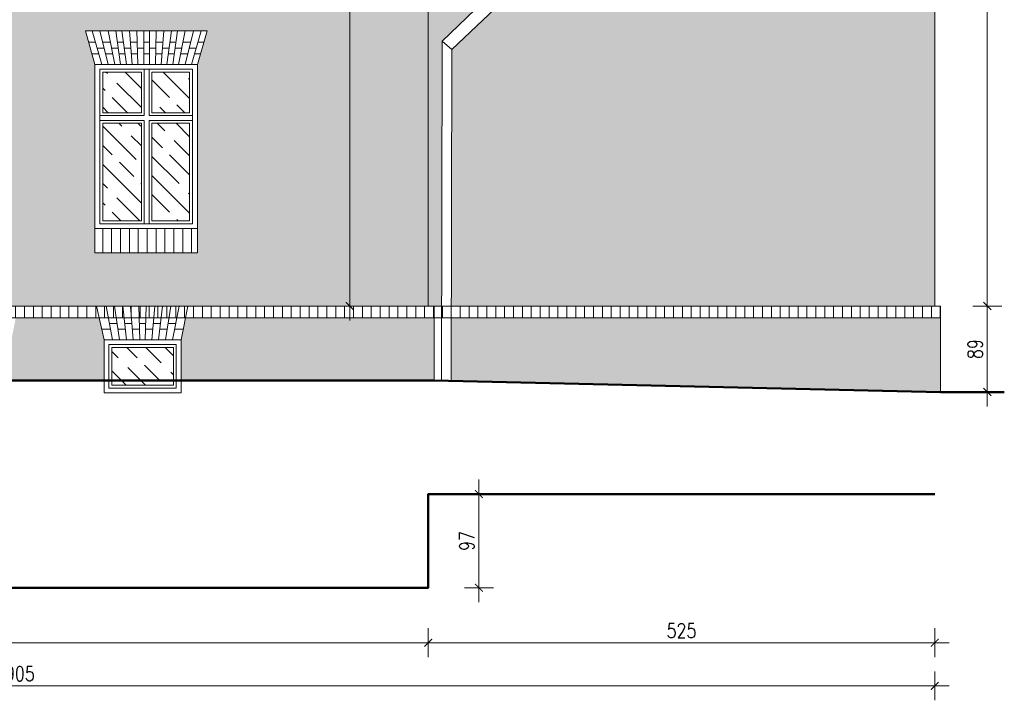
# Model space of a CAD drawing. Header units: millimetres. Extents: x 284606 to 569416, y -192995 to -95103.
# Tile 72 of 178: x 293181 to 294201, y -99086 to -98381. Entities that reach past the tile are written whole.
import ezdxf

# ---------------------------------------------------------------- set-up
doc = ezdxf.new("R2010")
doc.units = ezdxf.units.MM
doc.layers.get('0').update_dxf_attribs({"lineweight": 0})
for name, color, linetype, lineweight in [('!STR_Elewacje 0.15', 10, 'Continuous', 15), ('!STR_Konstrukcja 0.20', 200, 'Continuous', 20), ('!STR_Konstrukcja 0.50', 72, 'Continuous', 50), ('!STR_Kreskowanie', 253, 'Continuous', 5), ('!STR_Ocieplenie 0.05', 1, 'Continuous', 5), ('!STR_Stolarka okienna', 72, 'Continuous', 15), ('!STR_Wymiarowanie', 254, 'Continuous', 9)]:
    doc.layers.add(name, color=color, linetype=linetype, lineweight=lineweight)
doc.layers.add('!STR_Kreskowanie ścian', color=7, linetype='Continuous', lineweight=5, true_color=0xa6a6a6)
doc.styles.add('EKO 1-10', font='romans.shx', dxfattribs={"width": 0.8, "height": 15})
doc.dimstyles.new('EKO wymiar 1-10', dxfattribs={"dimtxt": 15, "dimasz": 8, "dimexe": 15, "dimexo": 15, "dimgap": 5, "dimtad": 1, "dimdec": 0, "dimtxsty": 'EKO 1-10', "dimblk": 'ARCHTICK', "dimcen": 10, "dimdle": 15, "dimclrd": 256, "dimclre": 256, "dimclrt": 256, "dimazin": 2, "dimtfac": 1, "dimtdec": 0, "dimtmove": 2, "dimatfit": 3, "dimldrblk": 'ARCHTICK', "dimfxl": 15, "dimfxlon": 1, "dimlwd": -1, "dimlwe": -1, "dimarcsym": 0})

# ---------------------------------------------------------------- blocks, each defined once
blk = doc.blocks.new('okno 106x170')
at = {"layer": '!STR_Kreskowanie', "ltscale": 0.3}
h = blk.add_hatch(dxfattribs=at)
h.set_pattern_fill('GOST_WOOD', color=256, scale=7, angle=45)
h.set_pattern_definition([(135, (-591757.885, 207373.385), (29.6984848, 29.6984848), [70, -14]), (135, (-591738.086, 207373.385), (29.6984848, 29.6984848), [42, -10.5, 21, -10.5]), (135, (-591713.337, 207368.435), (29.6984848, 29.6984848), [70, -14])])
h.paths.add_polyline_path([(59, 162), (59, 120), (98, 120), (98, 162)])
h.paths.add_polyline_path([(8, 162), (8, 120), (48, 120), (48, 162)])
h.paths.add_polyline_path([(8, 109), (8, 8), (48, 8), (48, 109)])
h.paths.add_polyline_path([(59, 109), (59, 8), (98, 8), (98, 109)])
at = {"layer": '!STR_Kreskowanie ścian', "ltscale": 1.5}
h = blk.add_hatch(dxfattribs=at)
h.set_pattern_fill('ANSI31', color=256, scale=2.9, angle=45)
h.set_pattern_definition([(90, (-591757.885, 207373.385), (-9.2075, 9e-16), [])])
h.paths.add_polyline_path([(103.5, 0), (103.5, -25), (3.5, -25), (3.5, 0)])
at = {"layer": '!STR_Elewacje 0.15', "ltscale": 1.5}
for p, q in [((116, 204.9), (-10, 204.9)), ((0, 170), (-10, 204.9)), ((7, 170), (-3, 204.9)), ((13.5, 170), (5, 204.9)), ((20.5, 170), (13.6, 204.9)), ((26.5, 170), (21.5, 204.9)), ((32.5, 170), (27.9, 204.9)), ((38.5, 170), (35.6, 204.9)), ((44.5, 170), (43.5, 204.9)), ((50.5, 170), (50.5, 204.9)), ((56.5, 170), (56.5, 204.9)), ((62.5, 170), (63.5, 204.9)), ((68.5, 170), (71.4, 204.9)), ((74.5, 170), (79.1, 204.9)), ((80.5, 170), (85.5, 204.9)), ((86.5, 170), (93.4, 204.9)), ((93.5, 170), (102, 204.9)), ((100, 170), (110, 204.9)), ((106, 170), (116, 204.9)), ((0.5, 192.9), (-6.5, 192.9)), ((9.4, 186.9), (2.2, 186.9)), ((16, 192.9), (7.9, 192.9)), ((24.1, 186.9), (17.1, 186.9)), ((29.5, 192.9), (23.2, 192.9)), ((37.1, 186.9), (30.3, 186.9)), ((43.8, 192.9), (36.6, 192.9)), ((50.5, 186.9), (44, 186.9)), ((56.5, 192.9), (50.5, 192.9)), ((63, 186.9), (56.5, 186.9)), ((70.4, 192.9), (63.2, 192.9)), ((76.7, 186.9), (69.9, 186.9)), ((83.8, 192.9), (77.5, 192.9)), ((89.9, 186.9), (82.9, 186.9)), ((99.1, 192.9), (91, 192.9)), ((104.8, 186.9), (97.6, 186.9)), ((106.7, 192.9), (112.5, 192.9)), ((3.9, 180.9), (-3.1, 180.9)), ((3.9, 180.9), (-3.1, 180.9)), ((3.9, 180.9), (-3.1, 180.9)), ((18.3, 180.9), (10.8, 180.9)), ((18.3, 180.9), (10.8, 180.9)), ((18.3, 180.9), (10.8, 180.9)), ((31.1, 180.9), (24.9, 180.9)), ((31.1, 180.9), (24.9, 180.9)), ((31.1, 180.9), (24.9, 180.9)), ((44.2, 180.9), (37.6, 180.9)), ((44.2, 180.9), (37.6, 180.9)), ((44.2, 180.9), (37.6, 180.9)), ((56.5, 180.9), (50.5, 180.9)), ((56.5, 180.9), (50.5, 180.9)), ((56.5, 180.9), (50.5, 180.9)), ((69.4, 180.9), (62.8, 180.9)), ((69.4, 180.9), (62.8, 180.9)), ((69.4, 180.9), (62.8, 180.9)), ((82.1, 180.9), (75.9, 180.9)), ((82.1, 180.9), (75.9, 180.9)), ((82.1, 180.9), (75.9, 180.9)), ((96.2, 180.9), (88.7, 180.9)), ((96.2, 180.9), (88.7, 180.9)), ((96.2, 180.9), (88.7, 180.9)), ((109.1, 180.9), (103.1, 180.9)), ((109.1, 180.9), (103.1, 180.9)), ((109.1, 180.9), (103.1, 180.9))]:
    blk.add_line(p, q, dxfattribs=at)
blk.add_lwpolyline([(106, 0), (0, 0), (0, -25), (106, -25)], close=True, dxfattribs=at)
at = {"layer": '!STR_Stolarka okienna', "ltscale": 1.5}
for points in [[(106, 0), (106, 170), (0, 170), (0, 0), (106, 0)], [(51, 165), (51, 117)], [(56, 165), (56, 117)], [(51, 117), (5, 117)], [(101, 117), (56, 117)], [(51, 112), (5, 112)], [(51, 112), (51, 5)], [(56, 112), (56, 5)], [(101, 112), (56, 112)]]:
    blk.add_lwpolyline(points, dxfattribs=at)
for points in [[(101, 5), (101, 165), (5, 165), (5, 5)], [(48, 162), (8, 162), (8, 120), (48, 120)], [(98, 162), (59, 162), (59, 120), (98, 120)], [(48, 109), (8, 109), (8, 8), (48, 8)], [(101, 112), (56, 112), (56, 5), (101, 5)], [(98, 109), (59, 109), (59, 8), (98, 8)]]:
    blk.add_lwpolyline(points, close=True, dxfattribs=at)
blk = doc.blocks.new('_ArchTick')
at = {"color": 0, "linetype": 'ByBlock', "const_width": 0.15}
blk.add_lwpolyline([(-0.5, -0.5), (0.5, 0.5)], dxfattribs=at)
blk = doc.blocks.new('*D129')
at = {"layer": '!STR_Wymiarowanie', "ltscale": 1.5, "transparency": 16777216}
for p, q in [((292701.7, -99011.3), (292701.7, -99041.3)), ((293604.1, -99011.3), (293604.1, -99041.3)), ((292686.7, -99026.3), (293619.1, -99026.3))]:
    blk.add_line(p, q, dxfattribs=at)
at = {"layer": 'Defpoints', "color": 0, "ltscale": 1.5, "transparency": 16777216}
for p in [(292701.7, -98969.3), (293604.1, -98969.3), (293604.1, -99026.3)]:
    blk.add_point(p, dxfattribs=at)
at = {"layer": '!STR_Wymiarowanie', "ltscale": 1.5, "transparency": 16777216, "xscale": 8, "yscale": 8, "zscale": 8, "rotation": 180}
blk.add_blockref('_ArchTick', (292701.7, -99026.3), dxfattribs=at)
at = {"layer": '!STR_Wymiarowanie', "ltscale": 1.5, "transparency": 16777216, "xscale": 8, "yscale": 8, "zscale": 8}
blk.add_blockref('_ArchTick', (293604.1, -99026.3), dxfattribs=at)
at = {"layer": '!STR_Wymiarowanie', "ltscale": 1.5, "transparency": 16777216, "insert": (293152.9, -99013.8), "char_height": 15, "attachment_point": 5, "style": 'EKO 1-10'}
blk.add_mtext('902', dxfattribs=at)
blk = doc.blocks.new('*D130')
at = {"layer": '!STR_Wymiarowanie', "ltscale": 1.5, "transparency": 16777216}
for p, q in [((293604.1, -99011.3), (293604.1, -99041.3)), ((294128.7, -99011.3), (294128.7, -99041.3)), ((293589.1, -99026.3), (294143.7, -99026.3))]:
    blk.add_line(p, q, dxfattribs=at)
at = {"layer": 'Defpoints', "color": 0, "ltscale": 1.5, "transparency": 16777216}
for p in [(294128.7, -98872.3), (293604.1, -98969.3), (294128.7, -99026.3)]:
    blk.add_point(p, dxfattribs=at)
at = {"layer": '!STR_Wymiarowanie', "ltscale": 1.5, "transparency": 16777216, "xscale": 8, "yscale": 8, "zscale": 8, "rotation": 180}
blk.add_blockref('_ArchTick', (293604.1, -99026.3), dxfattribs=at)
at = {"layer": '!STR_Wymiarowanie', "ltscale": 1.5, "transparency": 16777216, "xscale": 8, "yscale": 8, "zscale": 8}
blk.add_blockref('_ArchTick', (294128.7, -99026.3), dxfattribs=at)
at = {"layer": '!STR_Wymiarowanie', "ltscale": 1.5, "transparency": 16777216, "insert": (293866.4, -99013.8), "char_height": 15, "attachment_point": 5, "style": 'EKO 1-10'}
blk.add_mtext('525', dxfattribs=at)
blk = doc.blocks.new('*D131')
at = {"layer": '!STR_Wymiarowanie', "ltscale": 1.5, "transparency": 16777216}
for p, q in [((293656.6, -98984.3), (293656.6, -98857.3)), ((293641.6, -98872.3), (293671.6, -98872.3)), ((293641.6, -98969.3), (293671.6, -98969.3))]:
    blk.add_line(p, q, dxfattribs=at)
at = {"layer": 'Defpoints', "color": 0, "ltscale": 1.5, "transparency": 16777216}
for p in [(293604.1, -98872.3), (293656.6, -98872.3), (293604.1, -98969.3)]:
    blk.add_point(p, dxfattribs=at)
at = {"layer": '!STR_Wymiarowanie', "ltscale": 1.5, "transparency": 16777216, "xscale": 8, "yscale": 8, "zscale": 8}
for p, rotation in [((293656.6, -98872.3), 90), ((293656.6, -98969.3), 270)]:
    blk.add_blockref('_ArchTick', p, dxfattribs=dict(at, rotation=rotation))
at = {"layer": '!STR_Wymiarowanie', "ltscale": 1.5, "transparency": 16777216, "insert": (293644.1, -98920.8), "char_height": 15, "attachment_point": 5, "rotation": 90, "style": 'EKO 1-10'}
blk.add_mtext('97', dxfattribs=at)
blk = doc.blocks.new('*D143')
at = {"layer": '!STR_Wymiarowanie', "ltscale": 1.5, "transparency": 16777216}
for p, q in [((292223.4, -99055.9), (292223.4, -99085.9)), ((294128.7, -99055.9), (294128.7, -99085.9)), ((292208.4, -99070.9), (294143.7, -99070.9))]:
    blk.add_line(p, q, dxfattribs=at)
at = {"layer": 'Defpoints', "color": 0, "ltscale": 1.5, "transparency": 16777216}
for p in [(294128.7, -98872.3), (292223.4, -98956.3), (294128.7, -99070.9)]:
    blk.add_point(p, dxfattribs=at)
at = {"layer": '!STR_Wymiarowanie', "ltscale": 1.5, "transparency": 16777216, "xscale": 8, "yscale": 8, "zscale": 8, "rotation": 180}
blk.add_blockref('_ArchTick', (292223.4, -99070.9), dxfattribs=at)
at = {"layer": '!STR_Wymiarowanie', "ltscale": 1.5, "transparency": 16777216, "xscale": 8, "yscale": 8, "zscale": 8}
blk.add_blockref('_ArchTick', (294128.7, -99070.9), dxfattribs=at)
at = {"layer": '!STR_Wymiarowanie', "ltscale": 1.5, "transparency": 16777216, "insert": (293176, -99058.4), "char_height": 15, "attachment_point": 5, "style": 'EKO 1-10'}
blk.add_mtext('1905', dxfattribs=at)
blk = doc.blocks.new('okno piwnicy')
at = {"layer": '!STR_Kreskowanie', "ltscale": 0.3}
h = blk.add_hatch(dxfattribs=at)
h.set_pattern_fill('GOST_WOOD', color=256, scale=7, angle=45)
h.set_pattern_definition([(135, (-287916.425, 101495.86), (29.698485, 29.698485), [70, -14]), (135, (-287896.626, 101495.86), (29.698485, 29.698485), [42, -10.5, 21, -10.5]), (135, (-287871.878, 101490.91), (29.698485, 29.698485), [70, -14])])
h.paths.add_polyline_path([(71.8, 47), (8, 47), (8, 8), (71.8, 8)])
at = {"layer": '!STR_Elewacje 0.15', "ltscale": 1.5}
for p, q in [((86.7, 89.9), (-7.8, 89.9)), ((0, 55), (-7.8, 89.9)), ((8.9, 55), (2, 89.9)), ((16.1, 55), (10.8, 89.9)), ((23.2, 55), (19.4, 89.9)), ((30.1, 55), (27.3, 89.9)), ((37.1, 55), (36.1, 89.9)), ((42.6, 55), (43.6, 89.9)), ((49.6, 55), (52.5, 89.9)), ((56.5, 55), (60.4, 89.9)), ((63.6, 55), (69, 89.9)), ((70.9, 55), (77.8, 89.9)), ((79.8, 55), (86.7, 89.9)), ((4.3, 77.9), (-5.1, 77.9)), ((13.5, 71.9), (5.5, 71.9)), ((20.7, 77.9), (12.6, 77.9)), ((28.7, 71.9), (21.4, 71.9)), ((36.5, 77.9), (28.3, 77.9)), ((43.1, 71.9), (36.6, 71.9)), ((43.3, 77.9), (51.5, 77.9)), ((51, 71.9), (58.4, 71.9)), ((59.1, 77.9), (67.2, 77.9)), ((66.2, 71.9), (74.3, 71.9)), ((75.4, 77.9), (84.3, 77.9)), ((6.7, 65.9), (-2.5, 65.9)), ((6.7, 65.9), (-2.5, 65.9)), ((6.7, 65.9), (-2.5, 65.9)), ((22, 65.9), (14.5, 65.9)), ((22, 65.9), (14.5, 65.9)), ((22, 65.9), (14.5, 65.9)), ((36.8, 65.9), (29.2, 65.9)), ((36.8, 65.9), (29.2, 65.9)), ((36.8, 65.9), (29.2, 65.9)), ((43, 65.9), (50.5, 65.9)), ((43, 65.9), (50.5, 65.9)), ((43, 65.9), (50.5, 65.9)), ((57.7, 65.9), (65.3, 65.9)), ((57.7, 65.9), (65.3, 65.9)), ((57.7, 65.9), (65.3, 65.9)), ((73.1, 65.9), (81.9, 65.9)), ((73.1, 65.9), (81.9, 65.9)), ((73.1, 65.9), (81.9, 65.9))]:
    blk.add_line(p, q, dxfattribs=at)
at = {"layer": '!STR_Stolarka okienna', "ltscale": 1.5}
for points in [[(0, 55), (79.8, 55), (79.8, 0), (0, 0)], [(5, 50), (74.8, 50), (74.8, 5), (5, 5)], [(8, 47), (71.8, 47), (71.8, 8), (8, 8)]]:
    blk.add_lwpolyline(points, close=True, dxfattribs=at)
blk = doc.blocks.new('*D144')
at = {"layer": '!STR_Wymiarowanie', "ltscale": 1.5, "transparency": 16777216}
for p, q in [((294183.1, -98781.6), (294183.1, -98662.6)), ((294168.1, -98677.6), (294198.1, -98677.6)), ((294168.1, -98766.6), (294198.1, -98766.6))]:
    blk.add_line(p, q, dxfattribs=at)
at = {"layer": 'Defpoints', "color": 0, "ltscale": 1.5, "transparency": 16777216}
for p in [(294134.7, -98677.6), (294183.1, -98677.6), (294134.7, -98766.6)]:
    blk.add_point(p, dxfattribs=at)
at = {"layer": '!STR_Wymiarowanie', "ltscale": 1.5, "transparency": 16777216, "xscale": 8, "yscale": 8, "zscale": 8}
for p, rotation in [((294183.1, -98677.6), 90), ((294183.1, -98766.6), 270)]:
    blk.add_blockref('_ArchTick', p, dxfattribs=dict(at, rotation=rotation))
at = {"layer": '!STR_Wymiarowanie', "ltscale": 1.5, "transparency": 16777216, "insert": (294170.6, -98722.1), "char_height": 15, "attachment_point": 5, "rotation": 90, "style": 'EKO 1-10'}
blk.add_mtext('89', dxfattribs=at)
blk = doc.blocks.new('*D145')
at = {"layer": '!STR_Wymiarowanie', "ltscale": 1.5, "transparency": 16777216}
for p, q in [((294183.1, -98692.6), (294183.1, -98006.7)), ((294168.1, -98021.7), (294198.1, -98021.7)), ((294168.1, -98677.6), (294198.1, -98677.6))]:
    blk.add_line(p, q, dxfattribs=at)
at = {"layer": 'Defpoints', "color": 0, "ltscale": 1.5, "transparency": 16777216}
for p in [(294096.3, -98021.7), (294183.1, -98021.7), (294134.7, -98677.6)]:
    blk.add_point(p, dxfattribs=at)
at = {"layer": '!STR_Wymiarowanie', "ltscale": 1.5, "transparency": 16777216, "xscale": 8, "yscale": 8, "zscale": 8}
for p, rotation in [((294183.1, -98021.7), 90), ((294183.1, -98677.6), 270)]:
    blk.add_blockref('_ArchTick', p, dxfattribs=dict(at, rotation=rotation))
at = {"layer": '!STR_Wymiarowanie', "ltscale": 1.5, "transparency": 16777216, "insert": (294170.6, -98349.7), "char_height": 15, "attachment_point": 5, "rotation": 90, "style": 'EKO 1-10'}
blk.add_mtext('656', dxfattribs=at)
blk = doc.blocks.new('*D155')
at = {"layer": '!STR_Ocieplenie 0.05', "ltscale": 1.5, "transparency": 16777216}
for p, q in [((293522.9, -98020.2), (293522.9, -98692.6)), ((293522.9, -98035.2), (293507.9, -98035.2)), ((293522.9, -98677.6), (293507.9, -98677.6))]:
    blk.add_line(p, q, dxfattribs=at)
at = {"layer": 'Defpoints', "color": 0, "ltscale": 1.5, "transparency": 16777216}
for p in [(293525, -98035.2), (293522.9, -98677.6), (293525, -98677.6)]:
    blk.add_point(p, dxfattribs=at)
at = {"layer": '!STR_Ocieplenie 0.05', "ltscale": 1.5, "transparency": 16777216, "xscale": 8, "yscale": 8, "zscale": 8}
for p, rotation in [((293522.9, -98035.2), 90), ((293522.9, -98677.6), 270)]:
    blk.add_blockref('_ArchTick', p, dxfattribs=dict(at, rotation=rotation))
at = {"layer": '!STR_Ocieplenie 0.05', "ltscale": 1.5, "transparency": 16777216, "insert": (293510.4, -98356.4), "char_height": 15, "attachment_point": 5, "rotation": 90, "style": 'EKO 1-10'}
blk.add_mtext('642', dxfattribs=at)

msp = doc.modelspace()

# ---------------------------------------------------------------- hatches: boundary and pattern name
at = {"layer": '!STR_Kreskowanie ścian', "ltscale": 0.3}
h = msp.add_hatch(dxfattribs=at)
h.set_pattern_fill('AR-B816', color=256, scale=0.04)
edge = h.paths.add_edge_path()
edge.add_line((294128.7, -98021.7), (293550.6, -98021.7))
edge.add_line((293550.6, -98021.7), (293550.6, -98042.8))
edge.add_line((293550.6, -98042.8), (293596.5, -98299.1))
edge.add_line((293596.5, -98299.1), (293656.5, -98344.3))
edge.add_line((293656.5, -98344.3), (293654.1, -98347.5))
edge.add_line((293654.1, -98347.5), (293654.1, -98368.9))
edge.add_line((293654.1, -98368.9), (293661.3, -98362.1))
edge.add_line((293661.3, -98362.1), (293661.3, -98349.7))
edge.add_arc((293667.9, -98347.6), 7, 180, 197.586, ccw=False)
edge.add_line((293660.9, -98347.6), (293674.9, -98347.6))
edge.add_arc((293667.9, -98347.6), 7, -40.4457, 0, ccw=False)
edge.add_line((293673.3, -98352.1), (293673.3, -98369.5))
edge.add_line((293673.3, -98369.5), (293628.4, -98411.8))
edge.add_line((293628.4, -98411.8), (293628, -98677.6))
edge.add_line((293628, -98677.6), (294128.7, -98677.6))
edge.add_line((294128.7, -98677.6), (294128.7, -98021.7))
h.paths.add_polyline_path([(293654.1, -98368.9), (293654.1, -98367.5), (293604.1, -98367.5), (293604.1, -98677.6), (293618, -98677.6), (293618.4, -98403.3)], flags=17)
h.paths.add_polyline_path([(294134.7, -98689.6), (293628, -98689.6), (293627.9, -98755.1), (294134.7, -98767.7)])
h.paths.add_polyline_path([(293610.1, -98689.6), (293352.7, -98689.6), (293348.1, -98712.5), (293348.1, -98754.6), (293610.1, -98754.6)])
h.paths.add_polyline_path([(293268.4, -98712.5), (293263.2, -98689.6), (293177, -98689.6), (293172.4, -98712.5), (293172.4, -98754.6), (293268.4, -98754.6)])
h.paths.add_polyline_path([(293092.6, -98712.5), (293087.5, -98689.6), (292961.2, -98689.6), (292961.2, -98746.6), (292851.4, -98746.6), (292851.4, -98689.6), (292695.7, -98689.6), (292695.7, -98754.6), (293092.6, -98754.6)])
h.paths.add_polyline_path([(292701.7, -98367.5), (292651.7, -98367.5), (292218.4, -98367.5), (292218.4, -98677.6), (292701.7, -98677.6)])
h.paths.add_polyline_path([(292484.5, -98622.3), (292378.5, -98622.3), (292378.5, -98597.3), (292378.5, -98427.3), (292368.5, -98392.4), (292494.5, -98392.4), (292484.5, -98427.3), (292484.5, -98597.3)], flags=16)
h.paths.add_polyline_path([(292479.5, -98592.3), (292434.5, -98592.3), (292383.5, -98592.3), (292383.5, -98432.3), (292479.5, -98432.3)], flags=0)
h.paths.add_polyline_path([(292476.5, -98589.3), (292437.5, -98589.3), (292437.5, -98488.3), (292476.5, -98488.3)], flags=0)
h.paths.add_polyline_path([(292622.8, -98487.3), (292622.8, -98427.3), (292615.8, -98392.4), (292681.7, -98392.4), (292674.8, -98427), (292674.8, -98487.3)], flags=16)
h.paths.add_polyline_path([(292627.8, -98482.3), (292627.8, -98432.3), (292669.8, -98432.3), (292669.8, -98480.3), (292669.8, -98482.3)], flags=0)
h.paths.add_polyline_path([(292630.8, -98479.3), (292630.8, -98435.3), (292666.8, -98435.3), (292666.8, -98479.3)], flags=0)
h.paths.add_polyline_path([(292426.5, -98589.3), (292386.5, -98589.3), (292386.5, -98488.3), (292426.5, -98488.3)], flags=0)
h.paths.add_polyline_path([(292476.5, -98477.3), (292437.5, -98477.3), (292437.5, -98435.3), (292476.5, -98435.3)], flags=0)
h.paths.add_polyline_path([(292631.9, -98404.4), (292639.1, -98404.4), (292639.3, -98410.4), (292645.8, -98410.4), (292645.8, -98404.4), (292651.8, -98404.4), (292651.8, -98410.4), (292658.3, -98410.4), (292658.4, -98404.4), (292665.7, -98404.4), (292664.7, -98416.4), (292658.1, -98416.4), (292658.3, -98410.4), (292651.8, -98410.4), (292651.8, -98416.4), (292645.8, -98416.4), (292645.8, -98410.4), (292639.3, -98410.4), (292639.5, -98416.4), (292632.9, -98416.4)], flags=0)
h.paths.add_polyline_path([(292426.5, -98477.3), (292386.5, -98477.3), (292386.5, -98435.3), (292426.5, -98435.3)], flags=0)
h.paths.add_polyline_path([(292474.7, -98416.4), (292467.2, -98416.4), (292468.4, -98410.4), (292461.4, -98410.4), (292460.5, -98416.4), (292454.4, -98416.4), (292455.2, -98410.4), (292448.4, -98410.4), (292447.9, -98416.4), (292441.3, -98416.4), (292441.5, -98410.4), (292435, -98410.4), (292435, -98416.4), (292429, -98416.4), (292429, -98410.4), (292422.5, -98410.4), (292422.7, -98416.4), (292416.1, -98416.4), (292415.6, -98410.4), (292408.8, -98410.4), (292409.6, -98416.4), (292403.4, -98416.4), (292402.6, -98410.4), (292395.6, -98410.4), (292396.8, -98416.4), (292389.3, -98416.4), (292386.4, -98404.4), (292394.5, -98404.4), (292395.6, -98410.4), (292402.6, -98410.4), (292401.7, -98404.4), (292408, -98404.4), (292408.8, -98410.4), (292415.6, -98410.4), (292415.1, -98404.4), (292422.3, -98404.4), (292422.5, -98410.4), (292429, -98410.4), (292429, -98404.4), (292435, -98404.4), (292435, -98410.4), (292441.5, -98410.4), (292441.7, -98404.4), (292448.9, -98404.4), (292448.4, -98410.4), (292455.2, -98410.4), (292456, -98404.4), (292462.3, -98404.4), (292461.4, -98410.4), (292468.4, -98410.4), (292469.5, -98404.4), (292477.6, -98404.4)], flags=0)
h.paths.add_polyline_path([(292695.7, -98689.6), (292472.2, -98689.6), (292467.6, -98712.5), (292467.6, -98749.4), (292695.7, -98754.6)])
h.paths.add_polyline_path([(292382.7, -98689.6), (292212.4, -98689.6), (292212.4, -98743.6), (292218.4, -98743.6), (292387.8, -98747.5), (292387.8, -98712.5)])
h.paths.add_polyline_path([(292851.4, -98536.4), (292961.2, -98536.4), (292961.2, -98677.6), (293604.1, -98677.6), (293604.1, -98367.5), (293584.1, -98367.5), (293525, -98035.2), (293152.9, -97750.6), (292781.1, -98033.7), (292721.7, -98367.5), (292701.7, -98367.5), (292701.7, -98677.6), (292851.4, -98677.6)])
h.paths.add_polyline_path([(292859.8, -98461.4), (292859.8, -98436.4), (292859.8, -98266.4), (292849.8, -98231.5), (292962.7, -98231.5), (292952.8, -98266.4), (292952.8, -98436.4), (292952.8, -98461.4)], flags=16)
h.paths.add_polyline_path([(292864.8, -98431.4), (292864.8, -98271.4), (292947.8, -98271.4), (292947.8, -98431.4), (292908.8, -98431.4)], flags=0)
h.paths.add_polyline_path([(292867.8, -98428.4), (292867.8, -98327.4), (292900.8, -98327.4), (292900.8, -98428.4)], flags=0)
h.paths.add_polyline_path([(292911.8, -98428.4), (292911.8, -98327.4), (292944.8, -98327.4), (292944.8, -98428.4)], flags=0)
h.paths.add_polyline_path([(292867.8, -98316.4), (292867.8, -98274.4), (292900.8, -98274.4), (292900.8, -98316.4)], flags=0)
h.paths.add_polyline_path([(292911.8, -98316.4), (292911.8, -98274.4), (292944.8, -98274.4), (292944.8, -98316.4)], flags=0)
h.paths.add_polyline_path([(293110.3, -98597.3), (293110.3, -98427.3), (293103.3, -98392.4), (293169.2, -98392.4), (293162.3, -98427), (293162.3, -98597.3), (293162.3, -98622.3), (293110.3, -98622.3)], flags=16)
h.paths.add_polyline_path([(292860.7, -98243.5), (292868.7, -98243.5), (292869.9, -98249.5), (292876.9, -98249.5), (292876, -98243.5), (292882.3, -98243.5), (292883, -98249.5), (292889.9, -98249.5), (292889.4, -98243.5), (292896.6, -98243.5), (292896.8, -98249.5), (292903.3, -98249.5), (292903.3, -98243.5), (292909.3, -98243.5), (292909.3, -98249.5), (292915.8, -98249.5), (292915.9, -98243.5), (292923.2, -98243.5), (292922.7, -98249.5), (292929.5, -98249.5), (292930.3, -98243.5), (292936.5, -98243.5), (292935.7, -98249.5), (292942.6, -98249.5), (292943.8, -98243.5), (292951.9, -98243.5), (292948.9, -98255.5), (292941.4, -98255.5), (292942.6, -98249.5), (292935.7, -98249.5), (292934.8, -98255.5), (292928.7, -98255.5), (292929.5, -98249.5), (292922.7, -98249.5), (292922.2, -98255.5), (292915.6, -98255.5), (292915.8, -98249.5), (292909.3, -98249.5), (292909.3, -98255.5), (292903.3, -98255.5), (292903.3, -98249.5), (292896.8, -98249.5), (292897, -98255.5), (292890.4, -98255.5), (292889.9, -98249.5), (292883, -98249.5), (292883.8, -98255.5), (292877.7, -98255.5), (292876.9, -98249.5), (292869.9, -98249.5), (292871.1, -98255.5), (292863.6, -98255.5)], flags=0)
h.paths.add_polyline_path([(293115.3, -98592.3), (293115.3, -98432.3), (293157.3, -98432.3), (293157.3, -98480.3), (293157.3, -98592.3)], flags=0)
h.paths.add_polyline_path([(293118.3, -98589.3), (293118.3, -98435.3), (293154.3, -98435.3), (293154.3, -98589.3)], flags=0)
h.paths.add_polyline_path([(293119.4, -98404.4), (293126.6, -98404.4), (293126.8, -98410.4), (293133.3, -98410.4), (293133.3, -98404.4), (293139.3, -98404.4), (293139.3, -98410.4), (293145.8, -98410.4), (293145.9, -98404.4), (293153.2, -98404.4), (293152.2, -98416.4), (293145.6, -98416.4), (293145.8, -98410.4), (293139.3, -98410.4), (293139.3, -98416.4), (293133.3, -98416.4), (293133.3, -98410.4), (293126.8, -98410.4), (293127, -98416.4), (293120.4, -98416.4)], flags=0)
h.paths.add_polyline_path([(292860.3, -98180.9), (292860.3, -98154.9), (292884.3, -98154.9), (292884.3, -98180.9)], flags=16)
h.paths.add_polyline_path([(292934.3, -98180.9), (292934.3, -98154.9), (292958.3, -98154.9), (292958.3, -98180.9)], flags=16)
h.paths.add_polyline_path([(292860.3, -98131.7), (292860.3, -98106.7), (292860.3, -98041.7), (292852.3, -98021.8), (292965.2, -98021.8), (292958.3, -98041.7), (292958.3, -98106.7), (292958.3, -98131.7)], flags=16)
h.paths.add_polyline_path([(293259, -98597.3), (293259, -98427.3), (293249, -98392.4), (293375, -98392.4), (293365, -98427.3), (293365, -98597.3), (293365, -98622.3), (293259, -98622.3)], flags=16)
h.paths.add_polyline_path([(293264, -98592.3), (293264, -98432.3), (293360, -98432.3), (293360, -98592.3), (293315, -98592.3)], flags=0)
h.paths.add_polyline_path([(293267, -98589.3), (293267, -98488.3), (293307, -98488.3), (293307, -98589.3)], flags=0)
h.paths.add_polyline_path([(292865.3, -98101.7), (292865.3, -98046.7), (292953.3, -98046.7), (292953.3, -98101.7)], flags=0)
h.paths.add_polyline_path([(292868.3, -98098.7), (292868.3, -98049.7), (292903.8, -98049.7), (292903.8, -98098.7)], flags=0)
h.paths.add_polyline_path([(293267, -98477.3), (293267, -98435.3), (293307, -98435.3), (293307, -98477.3)], flags=0)
h.paths.add_polyline_path([(292914.8, -98098.7), (292914.8, -98049.7), (292950.3, -98049.7), (292950.3, -98098.7)], flags=0)
h.paths.add_polyline_path([(293266.9, -98404.4), (293275, -98404.4), (293276.2, -98410.4), (293283.1, -98410.4), (293282.3, -98404.4), (293288.5, -98404.4), (293289.3, -98410.4), (293296.1, -98410.4), (293295.6, -98404.4), (293302.9, -98404.4), (293303, -98410.4), (293309.5, -98410.4), (293309.5, -98404.4), (293315.5, -98404.4), (293315.5, -98410.4), (293322, -98410.4), (293322.2, -98404.4), (293329.4, -98404.4), (293328.9, -98410.4), (293335.7, -98410.4), (293336.5, -98404.4), (293342.8, -98404.4), (293341.9, -98410.4), (293348.9, -98410.4), (293350.1, -98404.4), (293358.1, -98404.4), (293355.2, -98416.4), (293347.7, -98416.4), (293348.9, -98410.4), (293341.9, -98410.4), (293341.1, -98416.4), (293334.9, -98416.4), (293335.7, -98410.4), (293328.9, -98410.4), (293328.4, -98416.4), (293321.8, -98416.4), (293322, -98410.4), (293315.5, -98410.4), (293315.5, -98416.4), (293309.5, -98416.4), (293309.5, -98410.4), (293303, -98410.4), (293303.2, -98416.4), (293296.6, -98416.4), (293296.1, -98410.4), (293289.3, -98410.4), (293290.1, -98416.4), (293284, -98416.4), (293283.1, -98410.4), (293276.2, -98410.4), (293277.3, -98416.4), (293269.8, -98416.4)], flags=0)
h.paths.add_polyline_path([(293318, -98589.3), (293318, -98488.3), (293357, -98488.3), (293357, -98589.3)], flags=0)
h.paths.add_polyline_path([(293318, -98477.3), (293318, -98435.3), (293357, -98435.3), (293357, -98477.3)], flags=0)
h.paths.add_polyline_path([(293259, -98304.7), (293259, -98279.7), (293259, -98109.7), (293249, -98074.8), (293375, -98074.8), (293365, -98109.7), (293365, -98279.7), (293365, -98304.7)], flags=16)
h.paths.add_polyline_path([(293264, -98274.7), (293264, -98114.7), (293359.5, -98114.7), (293359.5, -98274.7)], flags=0)
h.paths.add_polyline_path([(293267, -98271.7), (293267, -98117.7), (293356.5, -98117.7), (293356.5, -98271.7)], flags=0)
h.paths.add_polyline_path([(293079.7, -98012.9), (293079.7, -97914.9), (293067.7, -97880), (293136.7, -97880), (293124.7, -97914.9), (293124.7, -98012.9)], flags=16)
h.paths.add_polyline_path([(293194.7, -98012.9), (293194.7, -97914.9), (293182.7, -97880), (293251.7, -97880), (293239.7, -97914.9), (293239.7, -98012.9)], flags=16)
h.paths.add_polyline_path([(293266.9, -98086.8), (293275, -98086.8), (293276.2, -98092.8), (293283.1, -98092.8), (293282.3, -98086.8), (293288.5, -98086.8), (293289.3, -98092.8), (293296.1, -98092.8), (293295.6, -98086.8), (293302.9, -98086.8), (293303, -98092.8), (293309.5, -98092.8), (293309.5, -98086.8), (293315.5, -98086.8), (293315.5, -98092.8), (293322, -98092.8), (293322.2, -98086.8), (293329.4, -98086.8), (293328.9, -98092.8), (293335.7, -98092.8), (293336.5, -98086.8), (293342.8, -98086.8), (293341.9, -98092.8), (293348.9, -98092.8), (293350.1, -98086.8), (293358.1, -98086.8), (293355.2, -98098.8), (293347.7, -98098.8), (293348.9, -98092.8), (293341.9, -98092.8), (293341.1, -98098.8), (293334.9, -98098.8), (293335.7, -98092.8), (293328.9, -98092.8), (293328.4, -98098.8), (293321.8, -98098.8), (293322, -98092.8), (293315.5, -98092.8), (293315.5, -98098.8), (293309.5, -98098.8), (293309.5, -98092.8), (293303, -98092.8), (293303.2, -98098.8), (293296.6, -98098.8), (293296.1, -98092.8), (293289.3, -98092.8), (293290.1, -98098.8), (293284, -98098.8), (293283.1, -98092.8), (293276.2, -98092.8), (293277.3, -98098.8), (293269.8, -98098.8)], flags=0)
h.paths.add_polyline_path([(293435.8, -98169.7), (293435.8, -98109.7), (293428.8, -98074.8), (293494.8, -98074.8), (293487.8, -98109.4), (293487.8, -98169.7)], flags=16)
h.paths.add_polyline_path([(293440.8, -98164.7), (293440.8, -98114.7), (293482.8, -98114.7), (293482.8, -98162.7), (293482.8, -98164.7)], flags=0)
h.paths.add_polyline_path([(293443.8, -98161.7), (293443.8, -98117.7), (293479.8, -98117.7), (293479.8, -98161.7)], flags=0)
h.paths.add_polyline_path([(293444.9, -98086.8), (293452.1, -98086.8), (293452.3, -98092.8), (293458.8, -98092.8), (293458.8, -98086.8), (293464.8, -98086.8), (293464.8, -98092.8), (293471.3, -98092.8), (293471.4, -98086.8), (293478.7, -98086.8), (293477.7, -98098.8), (293471.1, -98098.8), (293471.3, -98092.8), (293464.8, -98092.8), (293464.8, -98098.8), (293458.8, -98098.8), (293458.8, -98092.8), (293452.3, -98092.8), (293452.5, -98098.8), (293445.9, -98098.8)], flags=0)
at = {"layer": '!STR_Kreskowanie ścian', "ltscale": 1.5}
h = msp.add_hatch(dxfattribs=at)
h.set_pattern_fill('ANSI31', color=256, scale=2.9, angle=45)
h.set_pattern_definition([(90, (2044.883, 2627.342), (-9.2075, 9e-16), [])])
h.paths.add_polyline_path([(292851.4, -98689.6), (292851.4, -98677.6), (292217.4, -98677.6), (292217.4, -98689.6)])
h.paths.add_polyline_path([(292961.2, -98677.6), (292961.2, -98689.6), (294134.7, -98689.6), (294134.7, -98677.6)])

# ---------------------------------------------------------------- linework, layer by layer
at = {"layer": '!STR_Elewacje 0.15', "ltscale": 1.5}
msp.add_line((293628.4, -98411.8), (293618.4, -98403.3), dxfattribs=at)
for points in [[(293661.3, -98349.7), (293661.3, -98362.1), (293618.4, -98403.3)], [(293673.3, -98352.1), (293673.3, -98369.5), (293628.4, -98411.8)], [(293618.4, -98403.3), (293617.9, -98754.9), (293627.9, -98754.9), (293628.4, -98411.8)]]:
    msp.add_lwpolyline(points, dxfattribs=at)
at = {"layer": '!STR_Konstrukcja 0.20', "ltscale": 1.5}
for p, q in [((294128.7, -98677.6), (293051.9, -98677.6)), ((293610.1, -98689.6), (293610.1, -98677.6))]:
    msp.add_line(p, q, dxfattribs=at)
for points in [[(294128.7, -98021.7), (294128.7, -98677.6)], [(293604.1, -98677.6), (293604.1, -98367.2)], [(292961.2, -98677.6), (294134.7, -98677.6), (294134.7, -98689.6), (292961.2, -98689.6)]]:
    msp.add_lwpolyline(points, dxfattribs=at)
msp.add_lwpolyline([(293610.1, -98754.6), (294134.7, -98766.6), (294134.7, -98689.6), (293610.1, -98689.6)], close=True, dxfattribs=at)
at = {"layer": '!STR_Konstrukcja 0.50', "ltscale": 1.5}
for points in [[(292165, -98743.6), (292218.4, -98743.6), (292695.7, -98754.6), (293610.1, -98754.6), (294134.7, -98766.6), (294200.7, -98766.6)], [(292223.4, -98956.3), (292701.7, -98956.3), (292701.7, -98969.3), (293604.1, -98969.3), (293604.1, -98872.3), (294128.7, -98872.3)]]:
    msp.add_lwpolyline(points, dxfattribs=at)

# ---------------------------------------------------------------- block references
at = {"layer": '!STR_Konstrukcja 0.20', "ltscale": 1.5}
msp.add_blockref('okno 106x170', (293259, -98597.3), dxfattribs=at)
at = {"layer": '!STR_Wymiarowanie'}
msp.add_blockref('okno piwnicy', (293268.4, -98767.5), dxfattribs=at)

# ---------------------------------------------------------------- dimensions: what is measured, and where the dimension line sits
at = {"layer": '!STR_Ocieplenie 0.05', "ltscale": 1.5}
dim = msp.add_linear_dim(base=(293522.9, -98677.6), p1=(293525, -98035.2), p2=(293525, -98677.6), angle=90, dimstyle='EKO wymiar 1-10', dxfattribs=at)
dim.commit()
dim.dimension.update_dxf_attribs({"geometry": '*D155', "text_midpoint": (293510.4, -98356.4)})
at = {"layer": '!STR_Wymiarowanie', "ltscale": 1.5}
for base, p1, p2, picture, middle in [((294183.1, -98021.7), (294134.7, -98677.6), (294096.3, -98021.7), '*D145', (294170.6, -98349.7)), ((294183.1, -98677.6), (294134.7, -98766.6), (294134.7, -98677.6), '*D144', (294170.6, -98722.1)), ((293656.6, -98872.3), (293604.1, -98969.3), (293604.1, -98872.3), '*D131', (293644.1, -98920.8))]:
    dim = msp.add_linear_dim(base=base, p1=p1, p2=p2, angle=90, dimstyle='EKO wymiar 1-10', dxfattribs=at)
    dim.commit()
    dim.dimension.update_dxf_attribs({"geometry": picture, "text_midpoint": middle})
for base, p1, p2, picture, middle in [((294128.7, -99070.9), (292223.4, -98956.3), (294128.7, -98872.3), '*D143', (293176, -99058.4)), ((294128.7, -99026.3), (293604.1, -98969.3), (294128.7, -98872.3), '*D130', (293866.4, -99013.8)), ((293604.1, -99026.3), (292701.7, -98969.3), (293604.1, -98969.3), '*D129', (293152.9, -99013.8))]:
    dim = msp.add_linear_dim(base=base, p1=p1, p2=p2, dimstyle='EKO wymiar 1-10', dxfattribs=at)
    dim.commit()
    dim.dimension.update_dxf_attribs({"geometry": picture, "text_midpoint": middle})

doc.saveas('drawing.dxf')
